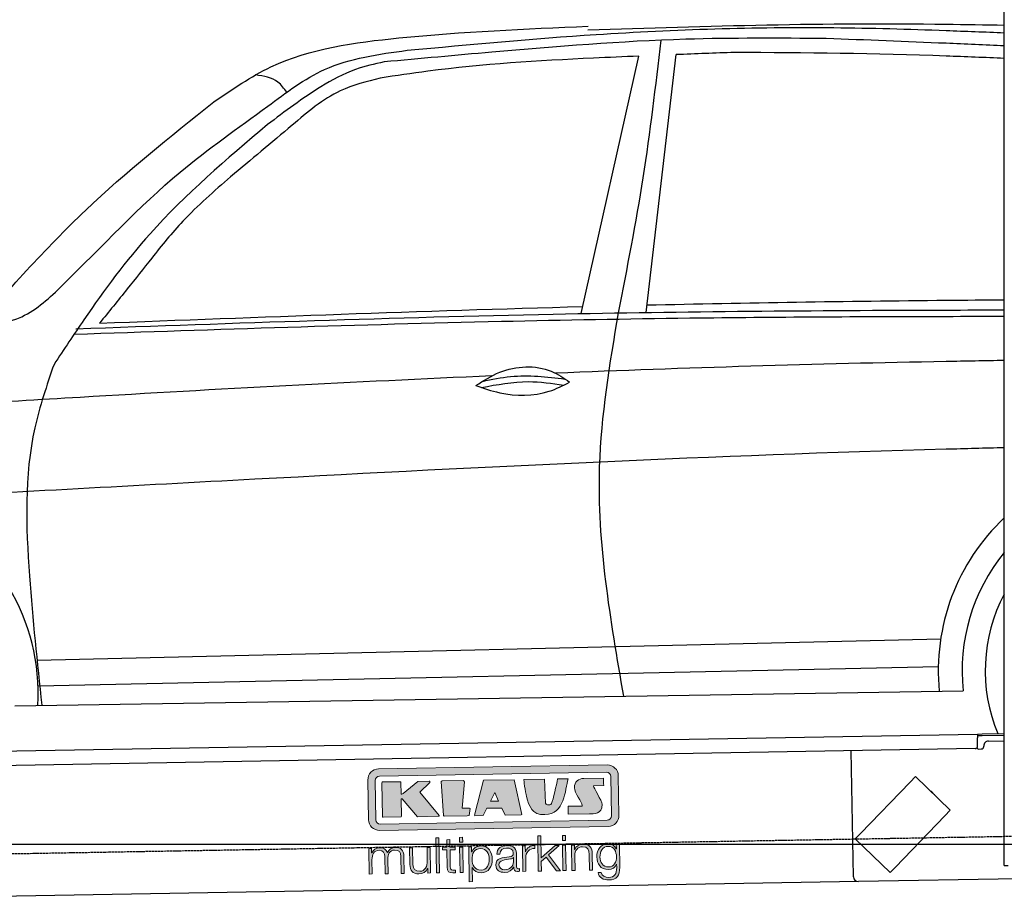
# Model space of a CAD drawing. Header units: millimetres. Extents: x 552 to 7231, y 5767 to 12236.
# Tile 3 of 7: x 2416 to 4448, y 7998 to 9817. Entities that reach past the tile are written whole.
import ezdxf

# ---------------------------------------------------------------- set-up
doc = ezdxf.new("R2010")
doc.units = ezdxf.units.MM
doc.linetypes.add('GEN3', pattern=[6.25, 5, -1.25])
doc.layers.get('0').update_dxf_attribs({"lineweight": 25})
doc.layers.add('3', color=6, linetype='GEN3', lineweight=25)
doc.layers.add('5', color=3, linetype='Continuous', lineweight=25)
doc.layers.add('Car', color=10, linetype='Continuous')
doc.layers.add('Logo', color=7, linetype='Continuous')

# ---------------------------------------------------------------- blocks, each defined once
blk = doc.blocks.new('KLAUS')
at = {"layer": 'Logo', "true_color": 0x7b7b7a}
h = blk.add_hatch(color=8, dxfattribs=at)
h.dxf.hatch_style = 2
edge = h.paths.add_edge_path()
edge.add_spline(control_points=[(3.6, 29.09), (2.88, 29.09), (2.3, 28.51), (2.3, 27.8), (2.3, 27.8), (2.3, 16.11), (2.3, 16.11), (2.3, 15.39), (2.88, 14.81), (3.6, 14.81), (3.6, 14.81), (71.16, 14.81), (71.16, 14.81), (71.88, 14.81), (72.46, 15.39), (72.46, 16.11), (72.46, 16.11), (72.46, 27.8), (72.46, 27.8), (72.46, 28.51), (71.88, 29.09), (71.16, 29.09), (71.16, 29.09), (3.6, 29.09), (3.6, 29.09), (3.6, 29.09), (3.6, 29.09), (3.6, 29.09)], knot_values=[0, 0, 0, 0, 1, 1, 1, 2, 2, 2, 3, 3, 3, 4, 4, 4, 5, 5, 5, 6, 6, 6, 7, 7, 7, 8, 8, 8, 9, 9, 9, 9], degree=3, periodic=0)
edge = h.paths.add_edge_path()
edge.add_spline(control_points=[(3.35, 31.23), (3.35, 31.23), (71.47, 31.23), (71.47, 31.23), (73.26, 31.23), (74.71, 29.77), (74.71, 27.99), (74.71, 27.99), (74.71, 16.17), (74.71, 16.17), (74.71, 14.38), (73.26, 12.93), (71.47, 12.93), (71.47, 12.93), (3.35, 12.93), (3.35, 12.93), (1.56, 12.93), (0.11, 14.38), (0.11, 16.17), (0.11, 16.17), (0.11, 27.99), (0.11, 27.99), (0.11, 29.77), (1.56, 31.23), (3.35, 31.23), (3.35, 31.23), (3.35, 31.23), (3.35, 31.23)], knot_values=[0, 0, 0, 0, 1, 1, 1, 2, 2, 2, 3, 3, 3, 4, 4, 4, 5, 5, 5, 6, 6, 6, 7, 7, 7, 8, 8, 8, 9, 9, 9, 9], degree=3, periodic=0)
h = blk.add_hatch(color=8, dxfattribs=at)
h.dxf.hatch_style = 2
edge = h.paths.add_edge_path()
edge.add_spline(control_points=[(4.5, 27.33), (4.5, 27.33), (9.7, 27.33), (9.7, 27.33), (9.84, 27.33), (9.96, 27.22), (9.96, 27.08), (9.96, 27.08), (9.96, 23.69), (9.96, 23.69), (9.96, 23.69), (9.94, 23.64), (10.04, 23.59), (10.14, 23.53), (10.2, 23.57), (10.2, 23.57), (10.2, 23.57), (10.51, 23.75), (10.51, 23.75), (10.51, 23.75), (14.94, 27.33), (14.94, 27.33), (14.94, 27.33), (18.41, 27.33), (18.41, 27.33), (18.41, 27.33), (18.49, 27.33), (18.56, 27.2), (18.65, 27.04), (18.53, 26.91), (18.53, 26.91), (18.53, 26.91), (15.49, 24.11), (15.49, 24.11), (15.49, 24.11), (21.14, 17.06), (21.14, 17.06), (21.14, 17.06), (21.13, 16.91), (21.13, 16.91), (21.08, 16.84), (20.99, 16.82), (20.99, 16.82), (20.99, 16.82), (14.7, 16.82), (14.7, 16.82), (14.7, 16.82), (10.26, 22.17), (10.26, 22.17), (10.26, 22.17), (10.19, 22.24), (10.08, 22.21), (9.97, 22.18), (9.96, 22.11), (9.96, 22.11), (9.96, 22.11), (9.96, 17.08), (9.96, 17.08), (9.96, 16.94), (9.84, 16.82), (9.7, 16.82), (9.7, 16.82), (4.5, 16.82), (4.5, 16.82), (4.36, 16.82), (4.25, 16.94), (4.25, 17.08), (4.25, 17.08), (4.25, 27.08), (4.25, 27.08), (4.25, 27.22), (4.36, 27.33), (4.5, 27.33), (4.5, 27.33), (4.5, 27.33), (4.5, 27.33)], knot_values=[0, 0, 0, 0, 1, 1, 1, 2, 2, 2, 3, 3, 3, 4, 4, 4, 5, 5, 5, 6, 6, 6, 7, 7, 7, 8, 8, 8, 9, 9, 9, 10, 10, 10, 11, 11, 11, 12, 12, 12, 13, 13, 13, 14, 14, 14, 15, 15, 15, 16, 16, 16, 17, 17, 17, 18, 18, 18, 19, 19, 19, 20, 20, 20, 21, 21, 21, 22, 22, 22, 23, 23, 23, 24, 24, 24, 25, 25, 25, 25], degree=3, periodic=0)
h = blk.add_hatch(color=8, dxfattribs=at)
h.dxf.hatch_style = 2
h.paths.add_polyline_path([(22.42, 17.06), (21.97, 27.15), (22.24, 27.33), (28.55, 27.33), (28.86, 26.97), (28.01, 19.08), (30.26, 19.07), (30.44, 18.95), (30.08, 16.95), (29.49, 16.82), (22.6, 16.82)])
h = blk.add_hatch(color=8, dxfattribs=at)
h.paths.add_polyline_path([(36.52, 21.01), (38.93, 21.01), (37.87, 23.57)])
h.paths.add_polyline_path([(34.52, 27.33), (43.65, 27.33), (45.76, 16.94), (45.57, 16.82), (40.83, 16.82), (39.89, 18.95), (35.42, 18.95), (34.27, 16.82), (31.78, 16.82), (31.66, 17)])
h = blk.add_hatch(color=8, dxfattribs=at)
h.dxf.hatch_style = 2
edge = h.paths.add_edge_path()
edge.add_spline(control_points=[(52.69, 27.32), (52.69, 27.32), (52.88, 20.14), (52.88, 20.14), (53.01, 19.89), (53.2, 19.77), (53.43, 19.71), (53.91, 19.59), (54.43, 19.57), (54.64, 20.03), (55.23, 21.34), (56.27, 25.45), (56.6, 27.33), (56.6, 27.33), (59.77, 27.33), (59.77, 27.33), (58.77, 23.9), (58.56, 16.82), (52.63, 16.76), (48.72, 16.72), (48.01, 19.35), (47.27, 22.24), (46.89, 23.68), (46.54, 27.33), (46.54, 27.33), (46.54, 27.33), (52.69, 27.32), (52.69, 27.32), (52.69, 27.32), (52.69, 27.32), (52.69, 27.32)], knot_values=[0, 0, 0, 0, 1, 1, 1, 2, 2, 2, 3, 3, 3, 4, 4, 4, 5, 5, 5, 6, 6, 6, 7, 7, 7, 8, 8, 8, 9, 9, 9, 10, 10, 10, 10], degree=3, periodic=0)
h = blk.add_hatch(color=8, dxfattribs=at)
h.dxf.hatch_style = 2
edge = h.paths.add_edge_path()
edge.add_spline(control_points=[(64.46, 27.33), (64.46, 27.33), (70.31, 27.33), (70.31, 27.33), (70.31, 26.52), (70.31, 26.02), (70.31, 25.12), (70.31, 25.12), (67.3, 25.12), (67.3, 25.12), (67.24, 25.04), (67.25, 25.11), (67.25, 24.91), (67.25, 24.88), (69.73, 20.38), (69.73, 19.57), (69.73, 16.4), (67.22, 16.81), (65.9, 16.82), (65.9, 16.82), (59.59, 16.82), (59.59, 16.82), (59.59, 17.76), (59.59, 18.23), (59.59, 19.14), (59.59, 19.14), (63.75, 19.14), (63.75, 19.14), (63.82, 19.22), (63.81, 19.11), (63.81, 19.31), (63.81, 20.32), (61.58, 23.06), (61.58, 24.63), (61.58, 26.33), (62.83, 27.34), (64.46, 27.33), (64.46, 27.33), (64.46, 27.33), (64.46, 27.33)], knot_values=[0, 0, 0, 0, 1, 1, 1, 2, 2, 2, 3, 3, 3, 4, 4, 4, 5, 5, 5, 6, 6, 6, 7, 7, 7, 8, 8, 8, 9, 9, 9, 10, 10, 10, 11, 11, 11, 12, 12, 12, 13, 13, 13, 13], degree=3, periodic=0)
at = {"layer": 'Logo', "true_color": 0xef7c00}
h = blk.add_hatch(color=30, dxfattribs=at)
h.dxf.hatch_style = 2
h.paths.add_polyline_path([(20.07, 0), (20.99, 0), (20.99, 10.45), (20.07, 10.45)])
h = blk.add_hatch(color=30, dxfattribs=at)
h.dxf.hatch_style = 2
edge = h.paths.add_edge_path()
edge.add_spline(control_points=[(24.22, 9.82), (24.22, 9.82), (23.3, 9.82), (23.3, 9.82), (23.3, 9.82), (23.3, 7.55), (23.3, 7.55), (23.3, 7.55), (21.98, 7.55), (21.98, 7.55), (21.98, 7.55), (21.98, 6.78), (21.98, 6.78), (21.98, 6.78), (23.3, 6.78), (23.3, 6.78), (23.3, 6.78), (23.3, 1.61), (23.3, 1.61), (23.28, 0.32), (23.71, -0.09), (24.94, -0.09), (25.22, -0.09), (25.48, -0.06), (25.76, -0.06), (25.76, -0.06), (25.76, 0.73), (25.76, 0.73), (25.5, 0.7), (25.23, 0.69), (24.97, 0.69), (24.31, 0.73), (24.22, 1.08), (24.22, 1.68), (24.22, 1.68), (24.22, 6.78), (24.22, 6.78), (24.22, 6.78), (25.76, 6.78), (25.76, 6.78), (25.76, 6.78), (25.76, 7.55), (25.76, 7.55), (25.76, 7.55), (24.22, 7.55), (24.22, 7.55), (24.22, 7.55), (24.22, 9.82), (24.22, 9.82), (24.22, 9.82), (24.22, 9.82), (24.22, 9.82)], knot_values=[0, 0, 0, 0, 1, 1, 1, 2, 2, 2, 3, 3, 3, 4, 4, 4, 5, 5, 5, 6, 6, 6, 7, 7, 7, 8, 8, 8, 9, 9, 9, 10, 10, 10, 11, 11, 11, 12, 12, 12, 13, 13, 13, 14, 14, 14, 15, 15, 15, 16, 16, 16, 17, 17, 17, 17], degree=3, periodic=0)
h = blk.add_hatch(color=30, dxfattribs=at)
h.paths.add_polyline_path([(27.1, 0), (28.03, 0), (28.03, 7.55), (27.1, 7.55)])
h.paths.add_polyline_path([(27.1, 8.98), (28.03, 8.98), (28.03, 10.45), (27.1, 10.45)])
h = blk.add_hatch(color=30, dxfattribs=at)
h.dxf.hatch_style = 2
h.paths.add_polyline_path([(50.4, 0), (51.32, 0), (51.32, 2.87), (52.82, 4.11), (55.8, 0), (56.96, 0), (53.52, 4.76), (56.74, 7.55), (55.51, 7.55), (51.32, 3.89), (51.32, 10.45), (50.4, 10.45)])
h = blk.add_hatch(color=30, dxfattribs=at)
h.paths.add_polyline_path([(57.74, 0), (58.66, 0), (58.66, 7.55), (57.74, 7.55)])
h.paths.add_polyline_path([(57.74, 8.98), (58.66, 8.98), (58.66, 10.45), (57.74, 10.45)])
h = blk.add_hatch(color=30, dxfattribs=at)
h.dxf.hatch_style = 2
edge = h.paths.add_edge_path()
edge.add_spline(control_points=[(0, 0), (0, 0), (0.92, 0), (0.92, 0), (0.92, 0), (0.92, 4.22), (0.92, 4.22), (0.94, 5.8), (1.58, 7), (3.18, 7), (4.35, 7), (4.77, 6.15), (4.76, 5.12), (4.76, 5.12), (4.76, 0), (4.76, 0), (4.76, 0), (5.68, 0), (5.68, 0), (5.68, 0), (5.68, 4.27), (5.68, 4.27), (5.68, 5.68), (6.14, 7), (7.73, 7), (9.05, 7), (9.52, 6.32), (9.52, 5.08), (9.52, 5.08), (9.52, 0), (9.52, 0), (9.52, 0), (10.44, 0), (10.44, 0), (10.44, 0), (10.44, 5.12), (10.44, 5.12), (10.44, 6.91), (9.59, 7.77), (7.94, 7.77), (6.94, 7.77), (5.99, 7.29), (5.54, 6.3), (5.26, 7.29), (4.36, 7.77), (3.37, 7.77), (2.17, 7.77), (1.38, 7.19), (0.89, 6.28), (0.89, 6.28), (0.85, 6.28), (0.85, 6.28), (0.85, 6.28), (0.85, 7.55), (0.85, 7.55), (0.85, 7.55), (0, 7.55), (0, 7.55), (0, 7.55), (0, 0), (0, 0), (0, 0), (0, 0), (0, 0)], knot_values=[0, 0, 0, 0, 1, 1, 1, 2, 2, 2, 3, 3, 3, 4, 4, 4, 5, 5, 5, 6, 6, 6, 7, 7, 7, 8, 8, 8, 9, 9, 9, 10, 10, 10, 11, 11, 11, 12, 12, 12, 13, 13, 13, 14, 14, 14, 15, 15, 15, 16, 16, 16, 17, 17, 17, 18, 18, 18, 19, 19, 19, 20, 20, 20, 21, 21, 21, 21], degree=3, periodic=0)
h = blk.add_hatch(color=30, dxfattribs=at)
h.dxf.hatch_style = 2
edge = h.paths.add_edge_path()
edge.add_spline(control_points=[(18.31, 7.55), (18.31, 7.55), (17.39, 7.55), (17.39, 7.55), (17.39, 7.55), (17.39, 3.59), (17.39, 3.59), (17.39, 2.05), (16.7, 0.56), (15.12, 0.56), (13.66, 0.56), (13.15, 1.27), (13.1, 2.64), (13.1, 2.64), (13.1, 7.55), (13.1, 7.55), (13.1, 7.55), (12.18, 7.55), (12.18, 7.55), (12.18, 7.55), (12.18, 2.65), (12.18, 2.65), (12.18, 0.89), (12.93, -0.22), (14.83, -0.22), (15.96, -0.22), (16.95, 0.35), (17.44, 1.36), (17.44, 1.36), (17.47, 1.36), (17.47, 1.36), (17.47, 1.36), (17.47, 0), (17.47, 0), (17.47, 0), (18.31, 0), (18.31, 0), (18.31, 0), (18.31, 7.55), (18.31, 7.55), (18.31, 7.55), (18.31, 7.55), (18.31, 7.55)], knot_values=[0, 0, 0, 0, 1, 1, 1, 2, 2, 2, 3, 3, 3, 4, 4, 4, 5, 5, 5, 6, 6, 6, 7, 7, 7, 8, 8, 8, 9, 9, 9, 10, 10, 10, 11, 11, 11, 12, 12, 12, 13, 13, 13, 14, 14, 14, 14], degree=3, periodic=0)
h = blk.add_hatch(color=30, dxfattribs=at)
edge = h.paths.add_edge_path()
edge.add_spline(control_points=[(35.84, 3.78), (35.84, 2.21), (35.12, 0.56), (33.37, 0.56), (31.4, 0.56), (30.72, 2.21), (30.72, 3.78), (30.72, 5.49), (31.33, 7), (33.37, 7), (35.12, 7), (35.84, 5.34), (35.84, 3.78), (35.84, 3.78), (35.84, 3.78), (35.84, 3.78)], knot_values=[0, 0, 0, 0, 1, 1, 1, 2, 2, 2, 3, 3, 3, 4, 4, 4, 5, 5, 5, 5], degree=3, periodic=0)
edge = h.paths.add_edge_path()
edge.add_spline(control_points=[(29.79, -2.8), (29.79, -2.8), (30.72, -2.8), (30.72, -2.8), (30.72, -2.8), (30.72, 1.43), (30.72, 1.43), (30.72, 1.43), (30.74, 1.43), (30.74, 1.43), (31.14, 0.35), (32.24, -0.22), (33.37, -0.22), (35.66, -0.22), (36.76, 1.64), (36.76, 3.78), (36.76, 5.91), (35.66, 7.77), (33.37, 7.77), (32.15, 7.77), (31.1, 7.14), (30.67, 6.12), (30.67, 6.12), (30.64, 6.12), (30.64, 6.12), (30.64, 6.12), (30.64, 7.55), (30.64, 7.55), (30.64, 7.55), (29.79, 7.55), (29.79, 7.55), (29.79, 7.55), (29.79, -2.8), (29.79, -2.8), (29.79, -2.8), (29.79, -2.8), (29.79, -2.8)], knot_values=[0, 0, 0, 0, 1, 1, 1, 2, 2, 2, 3, 3, 3, 4, 4, 4, 5, 5, 5, 6, 6, 6, 7, 7, 7, 8, 8, 8, 9, 9, 9, 10, 10, 10, 11, 11, 11, 12, 12, 12, 12], degree=3, periodic=0)
h = blk.add_hatch(color=30, dxfattribs=at)
edge = h.paths.add_edge_path()
edge.add_spline(control_points=[(43.03, 2.93), (43.04, 1.45), (41.8, 0.56), (40.39, 0.56), (39.53, 0.56), (38.71, 1.13), (38.71, 2.05), (38.71, 3.53), (40.66, 3.51), (42.22, 3.79), (42.47, 3.84), (42.88, 3.91), (43, 4.13), (43, 4.13), (43.03, 4.13), (43.03, 4.13), (43.03, 4.13), (43.03, 2.93), (43.03, 2.93), (43.03, 2.93), (43.03, 2.93), (43.03, 2.93)], knot_values=[0, 0, 0, 0, 1, 1, 1, 2, 2, 2, 3, 3, 3, 4, 4, 4, 5, 5, 5, 6, 6, 6, 7, 7, 7, 7], degree=3, periodic=0)
edge = h.paths.add_edge_path()
edge.add_spline(control_points=[(39.03, 5.24), (39.06, 6.47), (39.91, 7), (41.05, 7), (42.14, 7), (43.03, 6.69), (43.03, 5.45), (43.03, 4.61), (42.6, 4.51), (41.84, 4.42), (39.85, 4.19), (37.79, 4.11), (37.79, 1.99), (37.79, 0.47), (38.93, -0.22), (40.32, -0.22), (41.77, -0.22), (42.43, 0.34), (43.07, 1.32), (43.07, 1.32), (43.1, 1.32), (43.1, 1.32), (43.1, 0.53), (43.25, 0), (44.19, 0), (44.43, 0), (44.58, 0.01), (44.79, 0.06), (44.79, 0.06), (44.79, 0.83), (44.79, 0.83), (44.71, 0.81), (44.6, 0.78), (44.49, 0.78), (44.13, 0.78), (43.95, 0.98), (43.95, 1.33), (43.95, 1.33), (43.95, 5.34), (43.95, 5.34), (43.95, 7.36), (42.5, 7.77), (41.17, 7.77), (39.44, 7.77), (38.2, 7.01), (38.11, 5.24), (38.11, 5.24), (39.03, 5.24), (39.03, 5.24), (39.03, 5.24), (39.03, 5.24), (39.03, 5.24)], knot_values=[0, 0, 0, 0, 1, 1, 1, 2, 2, 2, 3, 3, 3, 4, 4, 4, 5, 5, 5, 6, 6, 6, 7, 7, 7, 8, 8, 8, 9, 9, 9, 10, 10, 10, 11, 11, 11, 12, 12, 12, 13, 13, 13, 14, 14, 14, 15, 15, 15, 16, 16, 16, 17, 17, 17, 17], degree=3, periodic=0)
h = blk.add_hatch(color=30, dxfattribs=at)
h.dxf.hatch_style = 2
edge = h.paths.add_edge_path()
edge.add_spline(control_points=[(45.79, 0), (45.79, 0), (46.71, 0), (46.71, 0), (46.71, 0), (46.71, 4.03), (46.71, 4.03), (46.71, 5.59), (47.85, 6.82), (49.52, 6.73), (49.52, 6.73), (49.52, 7.66), (49.52, 7.66), (48.16, 7.72), (47.14, 7), (46.67, 5.78), (46.67, 5.78), (46.64, 5.78), (46.64, 5.78), (46.64, 5.78), (46.64, 7.55), (46.64, 7.55), (46.64, 7.55), (45.79, 7.55), (45.79, 7.55), (45.79, 7.55), (45.79, 0), (45.79, 0), (45.79, 0), (45.79, 0), (45.79, 0)], knot_values=[0, 0, 0, 0, 1, 1, 1, 2, 2, 2, 3, 3, 3, 4, 4, 4, 5, 5, 5, 6, 6, 6, 7, 7, 7, 8, 8, 8, 9, 9, 9, 10, 10, 10, 10], degree=3, periodic=0)
h = blk.add_hatch(color=30, dxfattribs=at)
h.dxf.hatch_style = 2
edge = h.paths.add_edge_path()
edge.add_spline(control_points=[(60.41, 0), (60.41, 0), (61.33, 0), (61.33, 0), (61.33, 0), (61.33, 4.41), (61.33, 4.41), (61.36, 5.89), (62.24, 7), (63.7, 7), (65.2, 7), (65.62, 6.02), (65.62, 4.71), (65.62, 4.71), (65.62, 0), (65.62, 0), (65.62, 0), (66.54, 0), (66.54, 0), (66.54, 0), (66.54, 4.86), (66.54, 4.86), (66.54, 6.66), (65.9, 7.77), (63.78, 7.77), (62.71, 7.77), (61.7, 7.16), (61.36, 6.25), (61.36, 6.25), (61.33, 6.25), (61.33, 6.25), (61.33, 6.25), (61.33, 7.55), (61.33, 7.55), (61.33, 7.55), (60.41, 7.55), (60.41, 7.55), (60.41, 7.55), (60.41, 0), (60.41, 0), (60.41, 0), (60.41, 0), (60.41, 0)], knot_values=[0, 0, 0, 0, 1, 1, 1, 2, 2, 2, 3, 3, 3, 4, 4, 4, 5, 5, 5, 6, 6, 6, 7, 7, 7, 8, 8, 8, 9, 9, 9, 10, 10, 10, 11, 11, 11, 12, 12, 12, 13, 13, 13, 14, 14, 14, 14], degree=3, periodic=0)
h = blk.add_hatch(color=30, dxfattribs=at)
edge = h.paths.add_edge_path()
edge.add_spline(control_points=[(71.32, 0.86), (69.62, 0.86), (68.83, 2.34), (68.83, 3.86), (68.83, 5.43), (69.56, 7), (71.32, 7), (73.06, 7), (73.75, 5.34), (73.75, 3.86), (73.75, 2.33), (72.91, 0.86), (71.32, 0.86), (71.32, 0.86), (71.32, 0.86), (71.32, 0.86)], knot_values=[0, 0, 0, 0, 1, 1, 1, 2, 2, 2, 3, 3, 3, 4, 4, 4, 5, 5, 5, 5], degree=3, periodic=0)
edge = h.paths.add_edge_path()
edge.add_spline(control_points=[(74.67, 7.55), (74.67, 7.55), (73.75, 7.55), (73.75, 7.55), (73.75, 7.55), (73.75, 6.25), (73.75, 6.25), (73.75, 6.25), (73.72, 6.25), (73.72, 6.25), (73.35, 7.09), (72.41, 7.77), (71.32, 7.77), (69.13, 7.77), (67.9, 6.05), (67.9, 3.97), (67.9, 1.82), (68.9, 0.09), (71.32, 0.09), (72.4, 0.09), (73.29, 0.72), (73.72, 1.64), (73.72, 1.64), (73.75, 1.64), (73.75, 1.64), (73.75, 1.64), (73.75, 0.61), (73.75, 0.61), (73.75, -1.23), (73.01, -2.24), (71.32, -2.24), (70.29, -2.24), (69.31, -1.85), (69.1, -0.73), (69.1, -0.73), (68.18, -0.73), (68.18, -0.73), (68.31, -2.34), (69.81, -3.02), (71.32, -3.02), (73.79, -3.02), (74.65, -1.64), (74.67, 0.61), (74.67, 0.61), (74.67, 7.55), (74.67, 7.55), (74.67, 7.55), (74.67, 7.55), (74.67, 7.55)], knot_values=[0, 0, 0, 0, 1, 1, 1, 2, 2, 2, 3, 3, 3, 4, 4, 4, 5, 5, 5, 6, 6, 6, 7, 7, 7, 8, 8, 8, 9, 9, 9, 10, 10, 10, 11, 11, 11, 12, 12, 12, 13, 13, 13, 14, 14, 14, 15, 15, 15, 16, 16, 16, 16], degree=3, periodic=0)
at = {"layer": 'Logo', "lineweight": 0}
for points in [[(22.42, 17.06), (21.97, 27.15), (22.24, 27.33), (28.55, 27.33), (28.86, 26.97), (28.01, 19.08), (30.26, 19.07), (30.44, 18.95), (30.08, 16.95), (29.49, 16.82), (22.6, 16.82), (22.42, 17.06), (22.42, 17.06)], [(34.52, 27.33), (43.65, 27.33), (45.76, 16.94), (45.57, 16.82), (40.83, 16.82), (39.89, 18.95), (35.42, 18.95), (34.27, 16.82), (31.78, 16.82), (31.66, 17), (34.52, 27.33), (34.52, 27.33)], [(36.52, 21.01), (38.93, 21.01), (37.87, 23.57), (36.52, 21.01), (36.52, 21.01)], [(20.07, 0), (20.99, 0), (20.99, 10.45), (20.07, 10.45), (20.07, 0), (20.07, 0)], [(27.1, 8.98), (28.03, 8.98), (28.03, 10.45), (27.1, 10.45), (27.1, 8.98), (27.1, 8.98)], [(50.4, 0), (51.32, 0), (51.32, 2.87), (52.82, 4.11), (55.8, 0), (56.96, 0), (53.52, 4.76), (56.74, 7.55), (55.51, 7.55), (51.32, 3.89), (51.32, 10.45), (50.4, 10.45), (50.4, 0), (50.4, 0)], [(57.74, 8.98), (58.66, 8.98), (58.66, 10.45), (57.74, 10.45), (57.74, 8.98), (57.74, 8.98)], [(27.1, 0), (28.03, 0), (28.03, 7.55), (27.1, 7.55), (27.1, 0), (27.1, 0)], [(57.74, 0), (58.66, 0), (58.66, 7.55), (57.74, 7.55), (57.74, 0), (57.74, 0)]]:
    blk.add_lwpolyline(points, dxfattribs=at)
for points, knots in [([(3.35, 31.23), (3.35, 31.23), (71.47, 31.23), (71.47, 31.23), (73.26, 31.23), (74.71, 29.77), (74.71, 27.99), (74.71, 27.99), (74.71, 16.17), (74.71, 16.17), (74.71, 14.38), (73.26, 12.93), (71.47, 12.93), (71.47, 12.93), (3.35, 12.93), (3.35, 12.93), (1.56, 12.93), (0.11, 14.38), (0.11, 16.17), (0.11, 16.17), (0.11, 27.99), (0.11, 27.99), (0.11, 29.77), (1.56, 31.23), (3.35, 31.23), (3.35, 31.23), (3.35, 31.23), (3.35, 31.23)], [0, 0, 0, 0, 1, 1, 1, 2, 2, 2, 3, 3, 3, 4, 4, 4, 5, 5, 5, 6, 6, 6, 7, 7, 7, 8, 8, 8, 9, 9, 9, 9]), ([(3.6, 29.09), (2.88, 29.09), (2.3, 28.51), (2.3, 27.8), (2.3, 27.8), (2.3, 16.11), (2.3, 16.11), (2.3, 15.39), (2.88, 14.81), (3.6, 14.81), (3.6, 14.81), (71.16, 14.81), (71.16, 14.81), (71.88, 14.81), (72.46, 15.39), (72.46, 16.11), (72.46, 16.11), (72.46, 27.8), (72.46, 27.8), (72.46, 28.51), (71.88, 29.09), (71.16, 29.09), (71.16, 29.09), (3.6, 29.09), (3.6, 29.09), (3.6, 29.09), (3.6, 29.09), (3.6, 29.09)], [0, 0, 0, 0, 1, 1, 1, 2, 2, 2, 3, 3, 3, 4, 4, 4, 5, 5, 5, 6, 6, 6, 7, 7, 7, 8, 8, 8, 9, 9, 9, 9]), ([(4.5, 27.33), (4.5, 27.33), (9.7, 27.33), (9.7, 27.33), (9.84, 27.33), (9.96, 27.22), (9.96, 27.08), (9.96, 27.08), (9.96, 23.69), (9.96, 23.69), (9.96, 23.69), (9.94, 23.64), (10.04, 23.59), (10.14, 23.53), (10.2, 23.57), (10.2, 23.57), (10.2, 23.57), (10.51, 23.75), (10.51, 23.75), (10.51, 23.75), (14.94, 27.33), (14.94, 27.33), (14.94, 27.33), (18.41, 27.33), (18.41, 27.33), (18.41, 27.33), (18.49, 27.33), (18.56, 27.2), (18.65, 27.04), (18.53, 26.91), (18.53, 26.91), (18.53, 26.91), (15.49, 24.11), (15.49, 24.11), (15.49, 24.11), (21.14, 17.06), (21.14, 17.06), (21.14, 17.06), (21.13, 16.91), (21.13, 16.91), (21.08, 16.84), (20.99, 16.82), (20.99, 16.82), (20.99, 16.82), (14.7, 16.82), (14.7, 16.82), (14.7, 16.82), (10.26, 22.17), (10.26, 22.17), (10.26, 22.17), (10.19, 22.24), (10.08, 22.21), (9.97, 22.18), (9.96, 22.11), (9.96, 22.11), (9.96, 22.11), (9.96, 17.08), (9.96, 17.08), (9.96, 16.94), (9.84, 16.82), (9.7, 16.82), (9.7, 16.82), (4.5, 16.82), (4.5, 16.82), (4.36, 16.82), (4.25, 16.94), (4.25, 17.08), (4.25, 17.08), (4.25, 27.08), (4.25, 27.08), (4.25, 27.22), (4.36, 27.33), (4.5, 27.33), (4.5, 27.33), (4.5, 27.33), (4.5, 27.33)], [0, 0, 0, 0, 1, 1, 1, 2, 2, 2, 3, 3, 3, 4, 4, 4, 5, 5, 5, 6, 6, 6, 7, 7, 7, 8, 8, 8, 9, 9, 9, 10, 10, 10, 11, 11, 11, 12, 12, 12, 13, 13, 13, 14, 14, 14, 15, 15, 15, 16, 16, 16, 17, 17, 17, 18, 18, 18, 19, 19, 19, 20, 20, 20, 21, 21, 21, 22, 22, 22, 23, 23, 23, 24, 24, 24, 25, 25, 25, 25]), ([(52.69, 27.32), (52.69, 27.32), (52.88, 20.14), (52.88, 20.14), (53.01, 19.89), (53.2, 19.77), (53.43, 19.71), (53.91, 19.59), (54.43, 19.57), (54.64, 20.03), (55.23, 21.34), (56.27, 25.45), (56.6, 27.33), (56.6, 27.33), (59.77, 27.33), (59.77, 27.33), (58.77, 23.9), (58.56, 16.82), (52.63, 16.76), (48.72, 16.72), (48.01, 19.35), (47.27, 22.24), (46.89, 23.68), (46.54, 27.33), (46.54, 27.33), (46.54, 27.33), (52.69, 27.32), (52.69, 27.32), (52.69, 27.32), (52.69, 27.32), (52.69, 27.32)], [0, 0, 0, 0, 1, 1, 1, 2, 2, 2, 3, 3, 3, 4, 4, 4, 5, 5, 5, 6, 6, 6, 7, 7, 7, 8, 8, 8, 9, 9, 9, 10, 10, 10, 10]), ([(64.46, 27.33), (64.46, 27.33), (70.31, 27.33), (70.31, 27.33), (70.31, 26.52), (70.31, 26.02), (70.31, 25.12), (70.31, 25.12), (67.3, 25.12), (67.3, 25.12), (67.24, 25.04), (67.25, 25.11), (67.25, 24.91), (67.25, 24.88), (69.73, 20.38), (69.73, 19.57), (69.73, 16.4), (67.22, 16.81), (65.9, 16.82), (65.9, 16.82), (59.59, 16.82), (59.59, 16.82), (59.59, 17.76), (59.59, 18.23), (59.59, 19.14), (59.59, 19.14), (63.75, 19.14), (63.75, 19.14), (63.82, 19.22), (63.81, 19.11), (63.81, 19.31), (63.81, 20.32), (61.58, 23.06), (61.58, 24.63), (61.58, 26.33), (62.83, 27.34), (64.46, 27.33), (64.46, 27.33), (64.46, 27.33), (64.46, 27.33)], [0, 0, 0, 0, 1, 1, 1, 2, 2, 2, 3, 3, 3, 4, 4, 4, 5, 5, 5, 6, 6, 6, 7, 7, 7, 8, 8, 8, 9, 9, 9, 10, 10, 10, 11, 11, 11, 12, 12, 12, 13, 13, 13, 13]), ([(24.22, 9.82), (24.22, 9.82), (23.3, 9.82), (23.3, 9.82), (23.3, 9.82), (23.3, 7.55), (23.3, 7.55), (23.3, 7.55), (21.98, 7.55), (21.98, 7.55), (21.98, 7.55), (21.98, 6.78), (21.98, 6.78), (21.98, 6.78), (23.3, 6.78), (23.3, 6.78), (23.3, 6.78), (23.3, 1.61), (23.3, 1.61), (23.28, 0.32), (23.71, -0.09), (24.94, -0.09), (25.22, -0.09), (25.48, -0.06), (25.76, -0.06), (25.76, -0.06), (25.76, 0.73), (25.76, 0.73), (25.5, 0.7), (25.23, 0.69), (24.97, 0.69), (24.31, 0.73), (24.22, 1.08), (24.22, 1.68), (24.22, 1.68), (24.22, 6.78), (24.22, 6.78), (24.22, 6.78), (25.76, 6.78), (25.76, 6.78), (25.76, 6.78), (25.76, 7.55), (25.76, 7.55), (25.76, 7.55), (24.22, 7.55), (24.22, 7.55), (24.22, 7.55), (24.22, 9.82), (24.22, 9.82), (24.22, 9.82), (24.22, 9.82), (24.22, 9.82)], [0, 0, 0, 0, 1, 1, 1, 2, 2, 2, 3, 3, 3, 4, 4, 4, 5, 5, 5, 6, 6, 6, 7, 7, 7, 8, 8, 8, 9, 9, 9, 10, 10, 10, 11, 11, 11, 12, 12, 12, 13, 13, 13, 14, 14, 14, 15, 15, 15, 16, 16, 16, 17, 17, 17, 17]), ([(0, 0), (0, 0), (0.92, 0), (0.92, 0), (0.92, 0), (0.92, 4.22), (0.92, 4.22), (0.94, 5.8), (1.58, 7), (3.18, 7), (4.35, 7), (4.77, 6.15), (4.76, 5.12), (4.76, 5.12), (4.76, 0), (4.76, 0), (4.76, 0), (5.68, 0), (5.68, 0), (5.68, 0), (5.68, 4.27), (5.68, 4.27), (5.68, 5.68), (6.14, 7), (7.73, 7), (9.05, 7), (9.52, 6.32), (9.52, 5.08), (9.52, 5.08), (9.52, 0), (9.52, 0), (9.52, 0), (10.44, 0), (10.44, 0), (10.44, 0), (10.44, 5.12), (10.44, 5.12), (10.44, 6.91), (9.59, 7.77), (7.94, 7.77), (6.94, 7.77), (5.99, 7.29), (5.54, 6.3), (5.26, 7.29), (4.36, 7.77), (3.37, 7.77), (2.17, 7.77), (1.38, 7.19), (0.89, 6.28), (0.89, 6.28), (0.85, 6.28), (0.85, 6.28), (0.85, 6.28), (0.85, 7.55), (0.85, 7.55), (0.85, 7.55), (0, 7.55), (0, 7.55), (0, 7.55), (0, 0), (0, 0), (0, 0), (0, 0), (0, 0)], [0, 0, 0, 0, 1, 1, 1, 2, 2, 2, 3, 3, 3, 4, 4, 4, 5, 5, 5, 6, 6, 6, 7, 7, 7, 8, 8, 8, 9, 9, 9, 10, 10, 10, 11, 11, 11, 12, 12, 12, 13, 13, 13, 14, 14, 14, 15, 15, 15, 16, 16, 16, 17, 17, 17, 18, 18, 18, 19, 19, 19, 20, 20, 20, 21, 21, 21, 21]), ([(18.31, 7.55), (18.31, 7.55), (17.39, 7.55), (17.39, 7.55), (17.39, 7.55), (17.39, 3.59), (17.39, 3.59), (17.39, 2.05), (16.7, 0.56), (15.12, 0.56), (13.66, 0.56), (13.15, 1.27), (13.1, 2.64), (13.1, 2.64), (13.1, 7.55), (13.1, 7.55), (13.1, 7.55), (12.18, 7.55), (12.18, 7.55), (12.18, 7.55), (12.18, 2.65), (12.18, 2.65), (12.18, 0.89), (12.93, -0.22), (14.83, -0.22), (15.96, -0.22), (16.95, 0.35), (17.44, 1.36), (17.44, 1.36), (17.47, 1.36), (17.47, 1.36), (17.47, 1.36), (17.47, 0), (17.47, 0), (17.47, 0), (18.31, 0), (18.31, 0), (18.31, 0), (18.31, 7.55), (18.31, 7.55), (18.31, 7.55), (18.31, 7.55), (18.31, 7.55)], [0, 0, 0, 0, 1, 1, 1, 2, 2, 2, 3, 3, 3, 4, 4, 4, 5, 5, 5, 6, 6, 6, 7, 7, 7, 8, 8, 8, 9, 9, 9, 10, 10, 10, 11, 11, 11, 12, 12, 12, 13, 13, 13, 14, 14, 14, 14]), ([(29.79, -2.8), (29.79, -2.8), (30.72, -2.8), (30.72, -2.8), (30.72, -2.8), (30.72, 1.43), (30.72, 1.43), (30.72, 1.43), (30.74, 1.43), (30.74, 1.43), (31.14, 0.35), (32.24, -0.22), (33.37, -0.22), (35.66, -0.22), (36.76, 1.64), (36.76, 3.78), (36.76, 5.91), (35.66, 7.77), (33.37, 7.77), (32.15, 7.77), (31.1, 7.14), (30.67, 6.12), (30.67, 6.12), (30.64, 6.12), (30.64, 6.12), (30.64, 6.12), (30.64, 7.55), (30.64, 7.55), (30.64, 7.55), (29.79, 7.55), (29.79, 7.55), (29.79, 7.55), (29.79, -2.8), (29.79, -2.8), (29.79, -2.8), (29.79, -2.8), (29.79, -2.8)], [0, 0, 0, 0, 1, 1, 1, 2, 2, 2, 3, 3, 3, 4, 4, 4, 5, 5, 5, 6, 6, 6, 7, 7, 7, 8, 8, 8, 9, 9, 9, 10, 10, 10, 11, 11, 11, 12, 12, 12, 12]), ([(35.84, 3.78), (35.84, 2.21), (35.12, 0.56), (33.37, 0.56), (31.4, 0.56), (30.72, 2.21), (30.72, 3.78), (30.72, 5.49), (31.33, 7), (33.37, 7), (35.12, 7), (35.84, 5.34), (35.84, 3.78), (35.84, 3.78), (35.84, 3.78), (35.84, 3.78)], [0, 0, 0, 0, 1, 1, 1, 2, 2, 2, 3, 3, 3, 4, 4, 4, 5, 5, 5, 5]), ([(39.03, 5.24), (39.06, 6.47), (39.91, 7), (41.05, 7), (42.14, 7), (43.03, 6.69), (43.03, 5.45), (43.03, 4.61), (42.6, 4.51), (41.84, 4.42), (39.85, 4.19), (37.79, 4.11), (37.79, 1.99), (37.79, 0.47), (38.93, -0.22), (40.32, -0.22), (41.77, -0.22), (42.43, 0.34), (43.07, 1.32), (43.07, 1.32), (43.1, 1.32), (43.1, 1.32), (43.1, 0.53), (43.25, 0), (44.19, 0), (44.43, 0), (44.58, 0.01), (44.79, 0.06), (44.79, 0.06), (44.79, 0.83), (44.79, 0.83), (44.71, 0.81), (44.6, 0.78), (44.49, 0.78), (44.13, 0.78), (43.95, 0.98), (43.95, 1.33), (43.95, 1.33), (43.95, 5.34), (43.95, 5.34), (43.95, 7.36), (42.5, 7.77), (41.17, 7.77), (39.44, 7.77), (38.2, 7.01), (38.11, 5.24), (38.11, 5.24), (39.03, 5.24), (39.03, 5.24), (39.03, 5.24), (39.03, 5.24), (39.03, 5.24)], [0, 0, 0, 0, 1, 1, 1, 2, 2, 2, 3, 3, 3, 4, 4, 4, 5, 5, 5, 6, 6, 6, 7, 7, 7, 8, 8, 8, 9, 9, 9, 10, 10, 10, 11, 11, 11, 12, 12, 12, 13, 13, 13, 14, 14, 14, 15, 15, 15, 16, 16, 16, 17, 17, 17, 17]), ([(45.79, 0), (45.79, 0), (46.71, 0), (46.71, 0), (46.71, 0), (46.71, 4.03), (46.71, 4.03), (46.71, 5.59), (47.85, 6.82), (49.52, 6.73), (49.52, 6.73), (49.52, 7.66), (49.52, 7.66), (48.16, 7.72), (47.14, 7), (46.67, 5.78), (46.67, 5.78), (46.64, 5.78), (46.64, 5.78), (46.64, 5.78), (46.64, 7.55), (46.64, 7.55), (46.64, 7.55), (45.79, 7.55), (45.79, 7.55), (45.79, 7.55), (45.79, 0), (45.79, 0), (45.79, 0), (45.79, 0), (45.79, 0)], [0, 0, 0, 0, 1, 1, 1, 2, 2, 2, 3, 3, 3, 4, 4, 4, 5, 5, 5, 6, 6, 6, 7, 7, 7, 8, 8, 8, 9, 9, 9, 10, 10, 10, 10]), ([(60.41, 0), (60.41, 0), (61.33, 0), (61.33, 0), (61.33, 0), (61.33, 4.41), (61.33, 4.41), (61.36, 5.89), (62.24, 7), (63.7, 7), (65.2, 7), (65.62, 6.02), (65.62, 4.71), (65.62, 4.71), (65.62, 0), (65.62, 0), (65.62, 0), (66.54, 0), (66.54, 0), (66.54, 0), (66.54, 4.86), (66.54, 4.86), (66.54, 6.66), (65.9, 7.77), (63.78, 7.77), (62.71, 7.77), (61.7, 7.16), (61.36, 6.25), (61.36, 6.25), (61.33, 6.25), (61.33, 6.25), (61.33, 6.25), (61.33, 7.55), (61.33, 7.55), (61.33, 7.55), (60.41, 7.55), (60.41, 7.55), (60.41, 7.55), (60.41, 0), (60.41, 0), (60.41, 0), (60.41, 0), (60.41, 0)], [0, 0, 0, 0, 1, 1, 1, 2, 2, 2, 3, 3, 3, 4, 4, 4, 5, 5, 5, 6, 6, 6, 7, 7, 7, 8, 8, 8, 9, 9, 9, 10, 10, 10, 11, 11, 11, 12, 12, 12, 13, 13, 13, 14, 14, 14, 14]), ([(74.67, 7.55), (74.67, 7.55), (73.75, 7.55), (73.75, 7.55), (73.75, 7.55), (73.75, 6.25), (73.75, 6.25), (73.75, 6.25), (73.72, 6.25), (73.72, 6.25), (73.35, 7.09), (72.41, 7.77), (71.32, 7.77), (69.13, 7.77), (67.9, 6.05), (67.9, 3.97), (67.9, 1.82), (68.9, 0.09), (71.32, 0.09), (72.4, 0.09), (73.29, 0.72), (73.72, 1.64), (73.72, 1.64), (73.75, 1.64), (73.75, 1.64), (73.75, 1.64), (73.75, 0.61), (73.75, 0.61), (73.75, -1.23), (73.01, -2.24), (71.32, -2.24), (70.29, -2.24), (69.31, -1.85), (69.1, -0.73), (69.1, -0.73), (68.18, -0.73), (68.18, -0.73), (68.31, -2.34), (69.81, -3.02), (71.32, -3.02), (73.79, -3.02), (74.65, -1.64), (74.67, 0.61), (74.67, 0.61), (74.67, 7.55), (74.67, 7.55), (74.67, 7.55), (74.67, 7.55), (74.67, 7.55)], [0, 0, 0, 0, 1, 1, 1, 2, 2, 2, 3, 3, 3, 4, 4, 4, 5, 5, 5, 6, 6, 6, 7, 7, 7, 8, 8, 8, 9, 9, 9, 10, 10, 10, 11, 11, 11, 12, 12, 12, 13, 13, 13, 14, 14, 14, 15, 15, 15, 16, 16, 16, 16]), ([(71.32, 0.86), (69.62, 0.86), (68.83, 2.34), (68.83, 3.86), (68.83, 5.43), (69.56, 7), (71.32, 7), (73.06, 7), (73.75, 5.34), (73.75, 3.86), (73.75, 2.33), (72.91, 0.86), (71.32, 0.86), (71.32, 0.86), (71.32, 0.86), (71.32, 0.86)], [0, 0, 0, 0, 1, 1, 1, 2, 2, 2, 3, 3, 3, 4, 4, 4, 5, 5, 5, 5]), ([(43.03, 2.93), (43.04, 1.45), (41.8, 0.56), (40.39, 0.56), (39.53, 0.56), (38.71, 1.13), (38.71, 2.05), (38.71, 3.53), (40.66, 3.51), (42.22, 3.79), (42.47, 3.84), (42.88, 3.91), (43, 4.13), (43, 4.13), (43.03, 4.13), (43.03, 4.13), (43.03, 4.13), (43.03, 2.93), (43.03, 2.93), (43.03, 2.93), (43.03, 2.93), (43.03, 2.93)], [0, 0, 0, 0, 1, 1, 1, 2, 2, 2, 3, 3, 3, 4, 4, 4, 5, 5, 5, 6, 6, 6, 7, 7, 7, 7])]:
    blk.add_open_spline(points, degree=3, knots=knots, dxfattribs=at)

msp = doc.modelspace()

# ---------------------------------------------------------------- linework, layer by layer
for p, q in [((4447.57, 8072.48), (4447.57, 9869.48)), ((1732.77, 8297.07), (4392.09, 8343.49)), ((4392.09, 8343.49), (4402.09, 8343.67)), ((4392.09, 8343.49), (4392.23, 8335.49)), ((4402.16, 8339.67), (4392.16, 8339.49)), ((4392.52, 8318.49), (4392.23, 8335.49)), ((4402.09, 8343.67), (4447.57, 8344.46)), ((4447.57, 8340.46), (4402.16, 8339.67)), ((4387.61, 8313.41), (1732.77, 8267.07)), ((4395.13, 8312.54), (4400.13, 8312.63)), ((4405.04, 8317.71), (4405.02, 8318.71)), ((4414.85, 8328.89), (4447.57, 8329.46)), ((4136.19, 8048.98), (4131.65, 8308.94)), ((4264.17, 8255.82), (4253.06, 8244.31)), ((4264.17, 8255.82), (4336.1, 8186.35)), ((4150.94, 8138.56), (4253.06, 8244.31)), ((4297.25, 8224.57), (4303.72, 8218.32)), ((4324.99, 8174.84), (4222.87, 8069.1)), ((4324.99, 8174.84), (4336.1, 8186.35)), ((4150.94, 8138.56), (4139.83, 8127.06)), ((4211.76, 8057.59), (4139.83, 8127.06)), ((4447.57, 8072.48), (4447.57, 8097.48)), ((4211.76, 8057.59), (4222.87, 8069.1)), ((4447.57, 8072.48), (4455.57, 8072.48)), ((4146.36, 8039.16), (1812.77, 7998.42)), ((4476.48, 8044.92), (4146.36, 8039.16))]:
    msp.add_line(p, q)
for centre, radius, start, end in [((4387.52, 8318.41), 5, 271, 1), ((4395.04, 8317.54), 5, 214.23672, 271), ((4400.04, 8317.63), 5, 271, 1), ((4415.02, 8318.89), 10, 91, 181), ((4296.55, 8223.85), 1, 46, 106), ((4303.03, 8217.6), 1, 346, 46), ((4146.19, 8049.15), 10, 181, 271)]:
    msp.add_arc(centre, radius, start, end)
at = {"layer": '3'}
msp.add_line((1175.28, 8075.31), (6230.44, 8163.55), dxfattribs=at)
at = {"layer": '5'}
msp.add_line((6272.78, 8115.9), (872.77, 8115.9), dxfattribs=at)
at = {"layer": 'Car'}
for p, q in [((3574.36, 9210.71), (3693.63, 9741.75)), ((3708.25, 9212.98), (3770.52, 9744.83)), ((2451.58, 8495.99), (4316.37, 8539.87)), ((2453.77, 8442.57), (4311.43, 8482.77)), ((2405.75, 8401.82), (4362.71, 8432.34))]:
    msp.add_line(p, q, dxfattribs=at)
for centre, radius, start, end in [((2025.06, 8426.66), 429.01, 356.78001, 132.94503), ((4744.48, 8474.07), 433.14, 133.27415, 185.61146), ((4744.48, 8474.07), 384.05, 140.63524, 186.23839), ((4744.48, 8474.07), 336.4, 151.96034, 202.70471)]:
    msp.add_arc(centre, radius, start, end, dxfattribs=at)
for points in [[(2816.18, 9647.32), (2934.35, 9719.39), (3198.48, 9779.24), (3589.13, 9803.38)], [(4080.11, 9778.03), (3790.19, 9776.49), (3389.96, 9749.83), (3167.83, 9729.78)], [(3651.47, 9212.08), (3702.36, 9490.94), (3739.41, 9774.64)], [(2330.57, 9182.69), (2420.08, 9204.32), (2504.14, 9269.15), (2747.18, 9502.54), (2927.57, 9638.41), (3044.95, 9714.18), (3215.37, 9753.73)], [(3167.83, 9729.78), (3108.83, 9714.15), (3037.45, 9678.55), (2927.14, 9600.45)], [(3159.91, 9696.41), (3077.42, 9670.07), (2978.05, 9599.34), (2850.98, 9492.73)], [(2966.76, 9667.17), (2948.57, 9688.36), (2902.57, 9702.85)], [(2313.35, 9169.97), (2551.97, 9423.96), (2816.18, 9647.32)], [(2927.14, 9600.45), (2684.77, 9375.29), (2548.37, 9198.13), (2486.62, 9105.88)], [(2850.98, 9492.73), (2752.61, 9401.22), (2688.27, 9325.22), (2637.67, 9261.41), (2580.36, 9190.84)], [(3662.32, 8421.41), (3612.49, 8894.72), (3651.47, 9212.08)], [(2486.62, 9105.88), (2446.98, 8975.12), (2435.92, 8669.58), (2461.49, 8402.68)], [(3357.01, 9062.31), (3406.37, 9089.57), (3512.82, 9091.68), (3550.59, 9069.23)]]:
    msp.add_spline(points, degree=3, dxfattribs=at)
for points, knots in [([(3215.37, 9753.73), (3345.15, 9765.79), (3637.76, 9792.99), (4009.56, 9804.43), (4249.96, 9797.62), (4327.32, 9794.67), (4327.32, 9794.67), (4327.32, 9794.67), (4327.32, 9794.67), (4367.4, 9793.14), (4407.48, 9791.61), (4447.57, 9790.09)], [0, 0, 0, 0, 391.0411305, 881.6519066, 1113.7589394, 1113.7589394, 1113.7589394, 1113.7590261, 1113.7590261, 1113.7590261, 1234.0101943, 1234.0101943, 1234.0101943, 1234.0101943]), ([(3588.18, 9795.95), (3834.63, 9803.7), (4081.07, 9811.44), (4327.32, 9807.66), (4327.32, 9807.66), (4327.32, 9807.66), (4327.32, 9807.66), (4367.4, 9807.04), (4407.48, 9806.43), (4447.57, 9805.81)], [0, 0, 0, 0, 739.1915106, 739.1915106, 739.1915106, 739.1916372, 739.1916372, 739.1916372, 859.5094509, 859.5094509, 859.5094509, 859.5094509]), ([(4447.57, 9762.92), (4407.48, 9764.66), (4367.4, 9766.41), (4327.32, 9768.15), (4327.32, 9768.15), (4327.32, 9768.15), (4327.32, 9768.15), (4244.68, 9771.75), (4162.39, 9774.89), (4080.11, 9778.03)], [468.0518725, 468.0518725, 468.0518725, 468.0518725, 588.1244368, 588.1244368, 588.1244368, 588.1244939, 588.1244939, 588.1244939, 835.6912067, 835.6912067, 835.6912067, 835.6912067]), ([(3693.63, 9741.75), (3662.39, 9740.45), (3516.81, 9734.04), (3338.21, 9723.36), (3192.49, 9701.34), (3159.91, 9696.41)], [197.2565359, 197.2565359, 197.2565359, 197.2565359, 291.0634521, 634.2851498, 733.1221344, 733.1221344, 733.1221344, 733.1221344]), ([(4447.57, 9737.17), (4407.48, 9738.73), (4367.4, 9740.29), (4327.32, 9741.86), (4327.32, 9741.86), (4327.32, 9741.86), (4327.32, 9741.86), (4181.78, 9747.52), (4036.25, 9748.43), (3890.71, 9749.33)], [763.7966523, 763.7966523, 763.7966523, 763.7966523, 884.0756921, 884.0756921, 884.0756921, 884.0758419, 884.0758419, 884.0758419, 1320.8101244, 1320.8101244, 1320.8101244, 1320.8101244]), ([(3710.06, 9228.46), (3915.78, 9233.21), (4121.54, 9236.36), (4327.32, 9238.28), (4327.32, 9238.28), (4327.32, 9238.28), (4327.32, 9238.28), (4367.4, 9238.65), (4407.48, 9239.03), (4447.57, 9239.4)], [1130.3304231, 1130.3304231, 1130.3304231, 1130.3304231, 1747.6661122, 1747.6661122, 1747.6661122, 1747.6661316, 1747.6661316, 1747.6661316, 1867.9122878, 1867.9122878, 1867.9122878, 1867.9122878]), ([(2528.02, 9168.16), (2821.89, 9178.15), (3245.25, 9192.54), (3845.1, 9203.11), (4150.98, 9204.75), (4327.32, 9205), (4327.32, 9205), (4327.32, 9205), (4327.32, 9205), (4367.4, 9205.05), (4407.48, 9205.11), (4447.57, 9205.17)], [0, 0, 0, 0, 882.1022679, 1270.7707084, 1799.7799897, 1799.7799897, 1799.7799897, 1799.7800046, 1799.7800046, 1799.7800046, 1920.0250007, 1920.0250007, 1920.0250007, 1920.0250007]), ([(2531.6, 9179.43), (2860, 9191.12), (3458.42, 9212.42), (4057.13, 9217.37), (4327.32, 9217.99), (4327.32, 9217.99), (4327.32, 9217.99), (4327.32, 9217.99), (4367.4, 9218.08), (4407.48, 9218.18), (4447.57, 9218.27)], [0, 0, 0, 0, 985.7397268, 1796.2742533, 1796.2742533, 1796.2742533, 1796.274268, 1796.274268, 1796.274268, 1916.5156994, 1916.5156994, 1916.5156994, 1916.5156994]), ([(4447.57, 9113.93), (4407.48, 9113.21), (4367.4, 9112.48), (4327.32, 9111.76), (4327.32, 9111.76), (4327.32, 9111.76), (4327.32, 9111.76), (4058.63, 9106.93), (3789.98, 9098.58), (3521.41, 9087.64)], [935.5071736, 935.5071736, 935.5071736, 935.5071736, 1055.7713931, 1055.7713931, 1055.7713931, 1055.7714256, 1055.7714256, 1055.7714256, 1861.9783884, 1861.9783884, 1861.9783884, 1861.9783884]), ([(3390.15, 9082.1), (3106.83, 9069.71), (2654.11, 9045.58), (2201.78, 9017.41), (2032.43, 9006.86)], [1993.3317315, 1993.3317315, 1993.3317315, 1993.3317315, 2843.9127957, 3352.9930837, 3352.9930837, 3352.9930837, 3352.9930837]), ([(3370.48, 9070.81), (3389.9, 9075.09), (3446.14, 9086.6), (3503.52, 9080.34), (3541.09, 9075.74)], [7.5765301, 7.5765301, 7.5765301, 7.5765301, 52.5445316, 137.6592373, 137.6592373, 137.6592373, 137.6592373]), ([(3357.01, 9062.31), (3373.18, 9056.68), (3421.62, 9040.5), (3492.49, 9039.6), (3536.76, 9062.18), (3550.59, 9069.23)], [5.2085778, 5.2085778, 5.2085778, 5.2085778, 44.1985824, 121.4550205, 156.5516596, 156.5516596, 156.5516596, 156.5516596]), ([(3368.82, 9058.34), (3401.07, 9064.31), (3457.5, 9074.76), (3514.06, 9066.91), (3538.3, 9063.04)], [0, 0, 0, 0, 73.8786926, 129.2826464, 129.2826464, 129.2826464, 129.2826464]), ([(2171.49, 8829.9), (2414.72, 8843.36), (3133.05, 8882.61), (3851.74, 8918.65), (4327.32, 8931.45), (4327.32, 8931.45), (4327.32, 8931.45), (4327.32, 8931.45), (4367.4, 8932.53), (4407.48, 8933.61), (4447.57, 8934.68)], [651.3566866, 651.3566866, 651.3566866, 651.3566866, 1382.1688513, 2809.5211795, 2809.5211795, 2809.5211795, 2809.521212, 2809.521212, 2809.521212, 2929.8168979, 2929.8168979, 2929.8168979, 2929.8168979])]:
    msp.add_open_spline(points, degree=3, knots=knots, dxfattribs=at)
for points in [[(3890.71, 9749.33), (3850.65, 9747.85), (3810.59, 9746.38), (3770.52, 9744.83)], [(2580.36, 9190.84), (2912.74, 9203.61), (3245.12, 9216.38), (3577.61, 9225.18)]]:
    msp.add_open_spline(points, degree=3, dxfattribs=at)

# ---------------------------------------------------------------- block references
at = {"xscale": 6.929133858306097, "yscale": 6.929133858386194, "zscale": 6.929133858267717, "rotation": 0.9999999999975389}
msp.add_blockref('KLAUS', (3136.82, 8054.67), dxfattribs=at)

doc.saveas('drawing.dxf')
